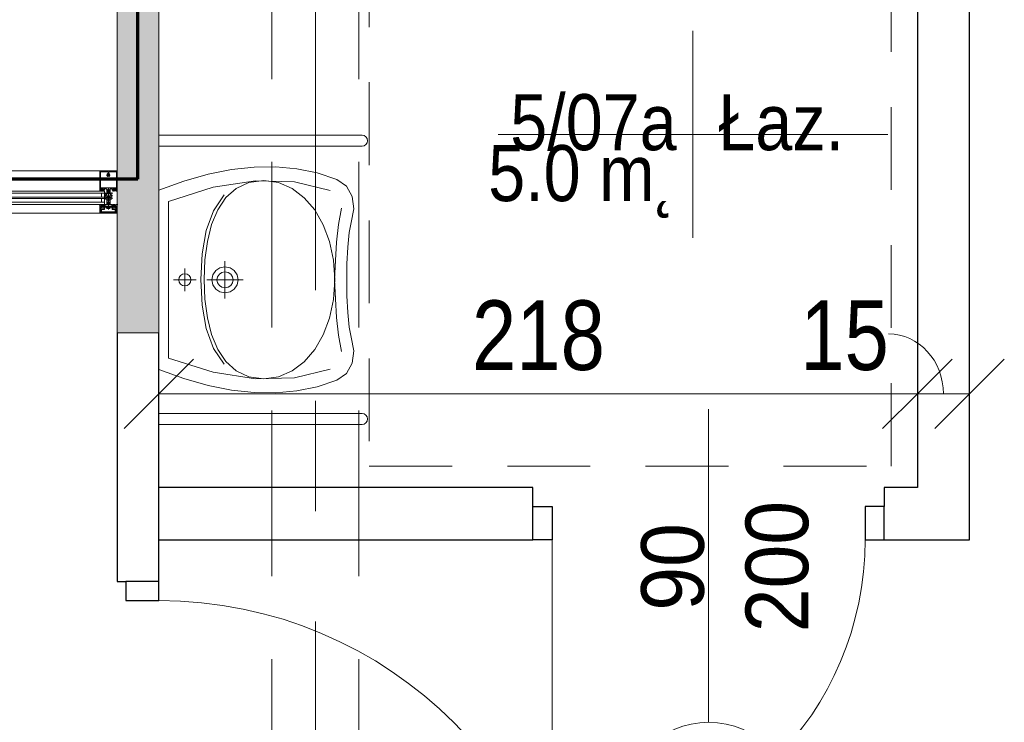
# Model space of a CAD drawing. Header units: centimetres. Extents: x -1631 to 1829, y -257 to 3158.
# Tile 116 of 128: x 502 to 785, y 1522 to 1724. Entities that reach past the tile are written whole.
import ezdxf

# ---------------------------------------------------------------- set-up
doc = ezdxf.new("R2010")
doc.units = ezdxf.units.CM
for name, pattern in [('Długa kreska', [142.875, 95.25, -47.625]), ('Oś', [222.25, 127, -31.75, 31.75, -31.75]), ('Ponad', [39.688, 23.813, -15.875]), ('Ukryte', [71.438, 47.625, -23.813])]:
    doc.linetypes.add(name, pattern=pattern)
for name, color, linetype, lineweight in [('A-ANNO-DIMS', 211, 'Continuous', 13), ('A-ANNO-DIMS-100', 211, 'Continuous', 13), ('A-ANNO-NOTE', 131, 'Continuous', 9), ('A-AREA-IDEN', 2, 'Continuous', 13), ('A-DETL', 90, 'Continuous', 9), ('A-DETL-GENF', 92, 'Continuous', 9), ('A-DETL-HDLN', 90, 'Ukryte', 9), ('A-DETL-MEDM', 33, 'Continuous', 13), ('A-DOOR', 31, 'Continuous', 13), ('A-FLOR-OVHD', 1, 'Ponad', 9), ('A-GLAZ-CURT', 52, 'Continuous', 9), ('A-GLAZ-CWMG', 51, 'Continuous', 9), ('A-WALL', 113, 'Continuous', 13), ('A-WALL-PATT', 111, 'Continuous', 13), ('P-SANR-FIXT', 6, 'Continuous', 9), ('S-GRID', 1, 'Continuous', 13)]:
    doc.layers.add(name, color=color, linetype=linetype, lineweight=lineweight)
doc.styles.add('Arial', font='arial.ttf', dxfattribs={"width": 0.9, "height": 18})
doc.styles.add('Arial Narrow_5', font='ARIALN.TTF', dxfattribs={"height": 20})
doc.styles.add('Arial_11', font='arial.ttf', dxfattribs={"width": 0.85, "height": 23})
doc.dimstyles.new('Diagonal_1_100__0__wewnętrzne', dxfattribs={"dimscale": 30.48, "dimtxt": 20.468619, "dimasz": 0.656168, "dimexe": 0.164042, "dimexo": 0.0625, "dimgap": 0.032808, "dimtad": 1, "dimdec": 0, "dimdsep": 46, "dimtxsty": 'Arial Narrow_5', "dimblk1": 'OBLIQUE', "dimblk2": 'OBLIQUE', "dimsah": 1, "dimcen": 0.09, "dimazin": 0, "dimtfac": 1, "dimtdec": 4, "dimtix": 1, "dimtmove": 1, "dimatfit": 3, "dimfxl": 0.164042, "dimfxlon": 1, "dimtvp": 1, "dimtolj": 1, "dimtzin": 0, "dimarcsym": 2})
doc.dimstyles.new('Diagonal_1_100__0__wewnętrzne_1', dxfattribs={"dimscale": 30.48, "dimtxt": 20.468619, "dimasz": 0.656168, "dimexe": 0.164042, "dimexo": 0.0625, "dimgap": 0.032808, "dimtad": 1, "dimdec": 0, "dimdsep": 46, "dimtxsty": 'Arial Narrow_5', "dimblk1": 'OBLIQUE', "dimblk2": 'OBLIQUE', "dimsah": 1, "dimcen": 0.09, "dimazin": 0, "dimtfac": 1, "dimtdec": 4, "dimtix": 1, "dimtmove": 0, "dimatfit": 3, "dimfxl": 0.164042, "dimfxlon": 1, "dimtvp": 1, "dimtolj": 1, "dimtzin": 0, "dimarcsym": 2})

# ---------------------------------------------------------------- blocks, each defined once
blk = doc.blocks.new('DRZWI 1S - automatyczna etykieta - Drzwi 90 _łazienkowe_-2364279-5_piętro III __10_50 m_ - stan projektowany')
at = {"layer": 'A-DETL-GENF'}
for p, q in [((-50.5, 7.5), (-50.5, -2)), ((-45, 7.5), (-50.5, 7.5)), ((-45, -2), (-45, 7.5)), ((50.5, 7.5), (45, 7.5)), ((45, 7.5), (45, -2)), ((50.5, -2), (50.5, 7.5)), ((-50.5, -2), (-45, -2)), ((45, -2), (50.5, -2))]:
    blk.add_line(p, q, dxfattribs=at)
at = {"layer": 'A-DETL-MEDM', "lineweight": 25}
for p, q in [((-45, 7.5), (-50.5, 7.5)), ((-50.5, 7.5), (-50.5, -2)), ((-45, -2), (-45, 7.5)), ((45, -2), (45, 7.5)), ((45, 7.5), (50.5, 7.5)), ((50.5, 7.5), (50.5, -2)), ((-50.5, -2), (-45, -2)), ((50.5, -2), (45, -2))]:
    blk.add_line(p, q, dxfattribs=at)
at = {"layer": 'A-DOOR'}
blk.add_line((45, 7.5), (45, 97.5), dxfattribs=at)
blk.add_arc((45, 7.5), 90, 90, 180, dxfattribs=at)
blk = doc.blocks.new('umywalka dla N_65x56 koło - Type 1-1264895-5_piętro III __10_50 m_ - stan projektowany')
at = {"layer": 'P-SANR-FIXT'}
for p, q in [((-29.1, 64.4), (-29.1, 6)), ((-25.9, 64.4), (-25.9, 6)), ((50.9, 64.4), (50.9, 6)), ((54.1, 6), (54.1, 64.4)), ((-14.43, 59.97), (-16.38, 57.12)), ((-11.49, 61.58), (-14.43, 59.97)), ((-7.9, 62.01), (-11.49, 61.58)), ((-3.96, 61.28), (-7.9, 62.01)), ((-1.14, 60.72), (-3.96, 61.28)), ((3.08, 60.29), (-1.14, 60.72)), ((7.9, 60.04), (3.08, 60.29)), ((12.5, 60.01), (7.9, 60.04)), ((17.1, 60.04), (12.5, 60.01)), ((21.92, 60.29), (17.1, 60.04)), ((26.14, 60.72), (21.92, 60.29)), ((28.96, 61.28), (26.14, 60.72)), ((32.9, 62.01), (28.96, 61.28)), ((36.49, 61.58), (32.9, 62.01)), ((39.43, 59.97), (36.49, 61.58)), ((41.38, 57.12), (39.43, 59.97)), ((-16.38, 57.12), (-18.22, 51.51)), ((-8.14, 58.51), (-3.44, 57.63)), ((-3.44, 57.63), (1.64, 57.08)), ((1.64, 57.08), (6.99, 56.74)), ((6.99, 56.74), (12.48, 56.52)), ((12.48, 56.52), (17.98, 56.74)), ((17.98, 56.74), (23.33, 57.08)), ((23.33, 57.08), (28.41, 57.63)), ((28.41, 57.63), (33.11, 58.51)), ((43.22, 51.51), (41.38, 57.12)), ((-13.17, 55.28), (-15.64, 44.98)), ((1.52, 55.04), (-3.33, 53.22)), ((6.84, 56.17), (1.52, 55.04)), ((12.52, 56.56), (6.84, 56.17)), ((18.18, 56.17), (12.52, 56.56)), ((23.49, 55.04), (18.18, 56.17)), ((28.31, 53.22), (23.49, 55.04)), ((40.64, 44.98), (38.17, 55.28)), ((-18.22, 51.51), (-19.42, 45.69)), ((-3.33, 53.22), (-7.59, 50.79)), ((32.54, 50.79), (28.31, 53.22)), ((44.42, 45.69), (43.22, 51.51)), ((-7.59, 50.79), (-11.11, 47.81)), ((36.03, 47.81), (32.54, 50.79)), ((-19.42, 45.69), (-19.97, 39.64)), ((-11.11, 47.81), (-13.79, 44.33)), ((38.68, 44.33), (36.03, 47.81)), ((44.97, 39.64), (44.42, 45.69)), ((-15.64, 44.98), (-15.95, 33.74)), ((-13.79, 44.33), (-15.49, 40.42)), ((40.36, 40.42), (38.68, 44.33)), ((40.95, 33.74), (40.64, 44.98)), ((-19.97, 39.64), (-19.89, 33.38)), ((-15.49, 40.42), (-16.08, 36.14)), ((40.95, 36.14), (40.36, 40.42)), ((44.89, 33.38), (44.97, 39.64)), ((-16.08, 36.14), (-15.49, 31.83)), ((40.36, 31.83), (40.95, 36.14)), ((-19.89, 33.38), (-19.18, 26.89)), ((-15.95, 33.74), (-14.09, 21.65)), ((-15.49, 31.83), (-13.8, 28.22)), ((38.67, 28.22), (40.36, 31.83)), ((39.09, 21.65), (40.95, 33.74)), ((44.18, 26.89), (44.89, 33.38)), ((9.85, 27.66), (11.04, 28.47)), ((11.04, 28.47), (12.5, 28.76)), ((12.5, 30.26), (12.5, 19.76)), ((12.5, 28.76), (13.96, 28.47)), ((13.96, 28.47), (15.15, 27.66)), ((-19.18, 26.89), (-17.85, 20.17)), ((-13.8, 28.22), (-11.14, 25.26)), ((8.75, 25.01), (9.04, 26.47)), ((9.04, 26.47), (9.85, 27.66)), ((10.2, 25.01), (10.38, 25.91)), ((10.38, 25.91), (10.87, 26.64)), ((10.87, 26.64), (11.61, 27.13)), ((11.61, 27.13), (12.5, 27.31)), ((12.5, 27.31), (13.39, 27.13)), ((13.39, 27.13), (14.13, 26.64)), ((14.13, 26.64), (14.62, 25.91)), ((14.62, 25.91), (14.8, 25.01)), ((15.15, 27.66), (15.96, 26.47)), ((15.96, 26.47), (16.25, 25.01)), ((36.01, 25.26), (38.67, 28.22)), ((42.85, 20.17), (44.18, 26.89)), ((-7.38, 21.71), (-11.89, 24.74)), ((-11.14, 25.26), (-7.63, 22.92)), ((-7.63, 22.92), (-3.39, 21.17)), ((7.16, 25.01), (17.84, 25.01)), ((9.04, 23.56), (8.75, 25.01)), ((9.85, 22.36), (9.04, 23.56)), ((10.38, 24.12), (10.2, 25.01)), ((10.87, 23.39), (10.38, 24.12)), ((11.61, 22.89), (10.87, 23.39)), ((12.5, 22.71), (11.61, 22.89)), ((13.39, 22.89), (12.5, 22.71)), ((14.13, 23.39), (13.39, 22.89)), ((14.62, 24.12), (14.13, 23.39)), ((14.8, 25.01), (14.62, 24.12)), ((15.96, 23.56), (15.15, 22.36)), ((16.25, 25.01), (15.96, 23.56)), ((28.26, 21.17), (32.5, 22.92)), ((36.76, 24.74), (32.25, 21.71)), ((32.5, 22.92), (36.01, 25.26)), ((-17.85, 20.17), (-15.89, 13.2)), ((-14.09, 21.65), (-10.01, 8.8)), ((-1.64, 19.63), (-7.38, 21.71)), ((-3.39, 21.17), (1.45, 19.96)), ((1.45, 19.96), (6.76, 19.26)), ((11.04, 21.56), (9.85, 22.36)), ((12.5, 21.26), (11.04, 21.56)), ((13.96, 21.56), (12.5, 21.26)), ((15.15, 22.36), (13.96, 21.56)), ((18.1, 19.26), (23.42, 19.96)), ((23.42, 19.96), (28.26, 21.17)), ((32.25, 21.71), (26.51, 19.63)), ((35.01, 8.8), (39.09, 21.65)), ((40.89, 13.2), (42.85, 20.17)), ((5.06, 18.42), (-1.64, 19.63)), ((12.43, 18.04), (5.06, 18.42)), ((6.76, 19.26), (12.43, 19.04)), ((12.43, 19.04), (18.1, 19.26)), ((19.81, 18.42), (12.43, 18.04)), ((26.51, 19.63), (19.81, 18.42)), ((10.75, 13.48), (10.89, 14.16)), ((10.89, 14.16), (11.26, 14.71)), ((11.26, 14.71), (11.82, 15.09)), ((11.82, 15.09), (12.5, 15.23)), ((12.5, 16.73), (12.5, 10.22)), ((12.5, 15.23), (13.18, 15.09)), ((13.18, 15.09), (13.74, 14.71)), ((13.74, 14.71), (14.11, 14.16)), ((14.11, 14.16), (14.25, 13.48)), ((-15.89, 13.2), (-13.31, 6)), ((15.75, 13.48), (9.25, 13.48)), ((10.89, 12.8), (10.75, 13.48)), ((11.26, 12.24), (10.89, 12.8)), ((11.82, 11.86), (11.26, 12.24)), ((12.5, 11.72), (11.82, 11.86)), ((13.18, 11.86), (12.5, 11.72)), ((13.74, 12.24), (13.18, 11.86)), ((14.11, 12.8), (13.74, 12.24)), ((14.25, 13.48), (14.11, 12.8)), ((38.31, 6), (40.89, 13.2)), ((-10.01, 8.8), (12.5, 8.8)), ((12.5, 8.8), (35.01, 8.8))]:
    blk.add_line(p, q, dxfattribs=at)
for centre in [(-27.5, 64.4), (52.5, 64.4)]:
    blk.add_arc(centre, 1.6, 360, 180, dxfattribs=at)
blk = doc.blocks.new('Schueco_FWS-Glazing1 - SI_38mm_TripGlz 2-2609958-5_piętro III __10_50 m_ - stan projektowany')
at = {"layer": 'A-GLAZ-CURT'}
for p, q in [((16.9, 0), (-16.9, 0)), ((-16.9, 0), (-16.9, -3.8)), ((16.9, -3.8), (16.9, 0)), ((-16.9, -3.8), (16.9, -3.8))]:
    blk.add_line(p, q, dxfattribs=at)
at = {"layer": 'A-GLAZ-CURT', "lineweight": 13}
for p, q in [((-16.9, -0.6), (16.9, -0.6)), ((-16.9, -1.7), (16.9, -1.7)), ((-16.9, -2.1), (16.9, -2.1)), ((-16, -0.6), (-16, -1.7)), ((-16, -2.1), (-16, -3.2)), ((16, -0.6), (16, -1.7)), ((16, -2.1), (16, -3.2)), ((-16.9, -3.2), (16.9, -3.2))]:
    blk.add_line(p, q, dxfattribs=at)
blk = doc.blocks.new('Rectangular Mullion - Schueco_FWS-50-SI_Tran_CovCap-20mm_Tran-55mm-V14-5_piętro III __10_50 m_ - stan projektowany')
at = {"layer": 'A-GLAZ-CWMG'}
for p, q in [((525.38, 1680.33), (494.38, 1680.33)), ((489.38, 1670.73), (489.38, 1674.53)), ((494.38, 1670.72), (525.38, 1670.72)), ((494.38, 1668.23), (525.38, 1668.23))]:
    blk.add_line(p, q, dxfattribs=at)
blk = doc.blocks.new('Rectangular Mullion - SI_CovCap-20mm_Tran-55mm-2281819-5_piętro III __10_50 m_ - stan projektowany')
at = {"layer": 'A-DETL-GENF'}
for p, q in [((-2.5, 9.45), (-2.5, 7.8)), ((-2.5, 9.39), (-2.5, 4.79)), ((2.37, 9.6), (-2.35, 9.6)), ((-2.29, 9.39), (-2.29, 4.79)), ((-0.12, 8.61), (-0.12, 8.55)), ((-0.1, 8.88), (-0.1, 9.34)), ((0.1, 9.34), (0.1, 8.88)), ((0.12, 8.55), (0.12, 8.61)), ((2.29, 9.39), (2.29, 4.79)), ((2.5, 7.8), (2.5, 9.45)), ((2.5, 9.39), (2.5, 4.79)), ((-0.12, 8.25), (-0.12, 8.13)), ((0.12, 8.13), (0.12, 8.25)), ((-2.35, 3.92), (-2.48, 3.92)), ((-2.37, 3.8), (-2.47, 3.8)), ((-2.09, 4.03), (-2.31, 3.93)), ((-2.26, 4.33), (-2.14, 4.43)), ((-2.22, 4.26), (-2.26, 4.28)), ((-1.9, 3.92), (-2.05, 3.86)), ((-2.04, 4.28), (-1.72, 4.28)), ((-2.02, 4.42), (-2.01, 4.41)), ((-1.98, 4.39), (-1.78, 4.39)), ((-1.72, 4.08), (-1.94, 4.08)), ((-1.8, 3.81), (-1.84, 3.9)), ((-1.74, 4.41), (-1.74, 4.42)), ((-1.7, 3.9), (-1.74, 3.81)), ((-1.67, 4.24), (-1.67, 4.13)), ((-1.62, 4.43), (-1.5, 4.33)), ((-1.58, 3.81), (-1.62, 3.9)), ((-1.5, 4.28), (-1.54, 4.26)), ((-1.48, 3.9), (-1.52, 3.82)), ((-1.35, 3.81), (-1.4, 3.9)), ((-0.78, 2.94), (-1.04, 3.09)), ((-0.91, 3.3), (-0.53, 3.08)), ((-0.75, 2.57), (-0.75, 2.89)), ((-0.5, 4.28), (-0.5, 3.15)), ((-0.5, 3.04), (-0.5, 1.52)), ((-0.45, 3.1), (-0.35, 3.1)), ((-0.21, 3.93), (-0.19, 3.94)), ((-0.19, 3.89), (-0.21, 3.91)), ((-0.18, 3.96), (-0.18, 4.1)), ((-0.08, 4.27), (-0.05, 4.28)), ((0, -1.48), (0, 4.68)), ((0.07, 4.27), (0.05, 4.28)), ((0.17, 3.96), (0.17, 4.1)), ((0.21, 3.93), (0.18, 3.94)), ((0.18, 3.89), (0.21, 3.91)), ((0.37, 3.1), (0.45, 3.1)), ((0.5, 3.15), (0.5, 4.28)), ((0.5, 3.04), (0.5, 1.52)), ((0.91, 3.3), (0.52, 3.08)), ((0.75, 2.57), (0.75, 2.89)), ((0.77, 2.94), (1.04, 3.09)), ((1.35, 3.81), (1.4, 3.9)), ((1.48, 3.9), (1.52, 3.82)), ((1.62, 4.43), (1.5, 4.33)), ((1.5, 4.28), (1.54, 4.26)), ((1.58, 3.81), (1.62, 3.9)), ((1.67, 4.24), (1.67, 4.13)), ((1.7, 3.9), (1.74, 3.81)), ((2.04, 4.28), (1.72, 4.28)), ((1.72, 4.08), (1.94, 4.08)), ((1.74, 4.41), (1.74, 4.42)), ((1.98, 4.39), (1.78, 4.39)), ((1.8, 3.81), (1.84, 3.9)), ((1.9, 3.92), (2.05, 3.86)), ((2.02, 4.42), (2.01, 4.41)), ((2.09, 4.03), (2.31, 3.93)), ((2.26, 4.33), (2.14, 4.43)), ((2.22, 4.26), (2.26, 4.28)), ((2.35, 3.92), (2.48, 3.92)), ((2.37, 3.8), (2.47, 3.8)), ((-0.78, 2.21), (-1.04, 2.36)), ((-0.76, 1.47), (-1.04, 1.63)), ((-0.91, 2.57), (-0.83, 2.52)), ((-0.91, 1.85), (-0.83, 1.8)), ((-0.75, 1.84), (-0.75, 2.16)), ((-0.55, 1.47), (-0.74, 1.47)), ((-0.3, 0.5), (-0.3, 0.28)), ((0.3, 0.5), (0.3, 0.28)), ((0.55, 1.47), (0.74, 1.47)), ((0.75, 1.84), (0.75, 2.16)), ((0.76, 1.47), (1.04, 1.63)), ((0.77, 2.21), (1.04, 2.36)), ((0.91, 2.57), (0.82, 2.52)), ((0.91, 1.85), (0.82, 1.8)), ((-2.6, 0), (-2.69, 0)), ((2.35, -2.5), (-2.35, -2.5)), ((-2.34, -1.03), (-2.15, -1.46)), ((-2.32, -1.59), (-2.04, -1.59)), ((-2.18, -0.02), (-2.26, -0.17)), ((2.13, -2.19), (-2.14, -2.19)), ((-2.06, -1.25), (-2.13, -1.09)), ((-2.13, -2.34), (2.12, -2.34)), ((-2.07, -0.1), (-2.12, -0.02)), ((-2.1, -1.49), (-1.14, -1.49)), ((-1.88, -0.42), (-2.01, -0.42)), ((-2.01, -0.48), (-1.95, -0.48)), ((-1.96, -0.02), (-2, -0.1)), ((-1.98, -0.31), (-1.95, -0.36)), ((-1.98, -0.75), (-1.9, -0.85)), ((-1.34, -1.31), (-1.96, -1.31)), ((-1.85, -0.1), (-1.9, -0.02)), ((-1.84, -0.69), (-1.84, -0.57)), ((-1.83, -0.38), (-1.83, -0.36)), ((-1.74, -0.02), (-1.79, -0.1)), ((-1.79, -0.34), (-1.77, -0.35)), ((-1.79, -0.52), (-1.76, -0.52)), ((-1.67, -0.74), (-1.79, -0.74)), ((-1.74, -0.54), (-1.64, -0.7)), ((-1.72, -0.33), (-1.72, -0.32)), ((-1.72, -0.8), (-1.48, -0.8)), ((-1.63, -0.1), (-1.68, -0.02)), ((-1.67, -0.31), (-1.65, -0.32)), ((-1.6, -0.32), (-1.6, -0.3)), ((-1.52, -0.02), (-1.57, -0.1)), ((-1.56, -0.7), (-1.46, -0.54)), ((-1.55, -0.31), (-1.54, -0.32)), ((-1.41, -0.74), (-1.53, -0.74)), ((-1.49, -0.33), (-1.48, -0.32)), ((-1.41, -0.1), (-1.46, -0.02)), ((-1.44, -0.52), (-1.41, -0.52)), ((-1.43, -0.34), (-1.42, -0.36)), ((-1.38, -0.37), (-1.37, -0.37)), ((-1.36, -0.57), (-1.36, -0.69)), ((-1.3, -0.02), (-1.35, -0.1)), ((-1.3, -0.85), (-1.22, -0.75)), ((-1.25, -0.48), (-1.18, -0.48)), ((-1.2, -0.1), (-1.24, -0.02)), ((-1.07, -0.02), (-1.12, -0.1)), ((-1.09, -1.45), (-0.98, -0.84)), ((-0.95, -0.82), (-0.03, -0.82)), ((0.41, -1.04), (-0.41, -1.04)), ((-0.22, -1.18), (0.23, -1.18)), ((0.02, -0.82), (0.95, -0.82)), ((0.98, -0.84), (1.09, -1.45)), ((1.07, -0.02), (1.12, -0.1)), ((1.14, -1.49), (2.1, -1.49)), ((1.25, -0.48), (1.18, -0.48)), ((1.2, -0.1), (1.24, -0.02)), ((1.3, -0.85), (1.22, -0.75)), ((1.3, -0.02), (1.35, -0.1)), ((1.96, -1.31), (1.34, -1.31)), ((1.36, -0.57), (1.36, -0.69)), ((1.38, -0.37), (1.37, -0.37)), ((1.41, -0.1), (1.46, -0.02)), ((1.44, -0.52), (1.41, -0.52)), ((1.41, -0.74), (1.53, -0.74)), ((1.43, -0.34), (1.42, -0.36)), ((1.56, -0.7), (1.46, -0.54)), ((1.49, -0.33), (1.48, -0.32)), ((1.72, -0.8), (1.48, -0.8)), ((1.52, -0.02), (1.57, -0.1)), ((1.55, -0.31), (1.54, -0.32)), ((1.6, -0.32), (1.6, -0.3)), ((1.63, -0.1), (1.68, -0.02)), ((1.74, -0.54), (1.64, -0.7)), ((1.67, -0.31), (1.65, -0.32)), ((1.67, -0.74), (1.79, -0.74)), ((1.72, -0.33), (1.72, -0.32)), ((1.74, -0.02), (1.79, -0.1)), ((1.79, -0.52), (1.76, -0.52)), ((1.79, -0.34), (1.77, -0.35)), ((1.83, -0.38), (1.83, -0.36)), ((1.84, -0.69), (1.84, -0.57)), ((1.85, -0.1), (1.9, -0.02)), ((1.88, -0.42), (2.01, -0.42)), ((1.98, -0.75), (1.9, -0.85)), ((1.98, -0.31), (1.95, -0.36)), ((2.01, -0.48), (1.95, -0.48)), ((1.96, -0.02), (2, -0.1)), ((2.04, -1.59), (2.32, -1.59)), ((2.13, -1.09), (2.06, -1.25)), ((2.07, -0.1), (2.12, -0.02)), ((2.15, -1.46), (2.34, -1.03)), ((2.18, -0.02), (2.26, -0.17)), ((2.6, 0), (2.69, 0))]:
    blk.add_line(p, q, dxfattribs=at)
at = {"layer": 'A-DETL-GENF', "flags": 128}
for points in [[(-0.15, 9.39), (-2.29, 9.39), (-2.29, 7.8)], [(2.29, 7.8), (2.29, 9.39), (0.15, 9.39)], [(-2.5, 4.9), (-2.5, 4.1), (-2.31, 4.1), (-2.23, 4.18), (-2.23, 4.24), (-2.35, 4.24), (-2.35, 4.47), (-1.91, 4.47)], [(-2.5, 3.94), (-2.5, 4.08), (-2.3, 4.08), (-2.25, 4.07)], [(-2.29, 4.9), (-2.29, 4.7), (2.29, 4.7), (2.29, 4.9)], [(-1.86, 4.47), (-1.41, 4.47), (-1.41, 4.24), (-1.53, 4.24), (-1.53, 4.18), (-1.45, 4.1), (-1.09, 4.1), (-1.09, 4.22), (-1.21, 4.22), (-1.21, 4.43), (-0.65, 4.43)], [(-1.51, 4.07), (-1.46, 4.08), (-1.26, 4.08), (-1.26, 3.89), (-1.3, 3.81)], [(-0.2, 0.11), (-0.2, 0), (-0.5, 0), (-0.5, 3.07), (-0.18, 3.07), (-0.18, 3.88)], [(-0.26, 0.58), (0, 0.8), (0, 1.1), (-0.2, 1.1), (-0.2, 1.3), (-0.1, 1.3), (-0.1, 1.46), (-0.2, 1.46), (-0.2, 1.66), (0, 1.66), (0, 1.83), (-0.2, 1.83), (-0.2, 2.03), (-0.1, 2.03), (-0.1, 2.2), (-0.2, 2.2), (-0.2, 2.4), (0, 2.4), (0, 4.3), (0, 2.4), (0.2, 2.4), (0.2, 2.2), (0.1, 2.2), (0.1, 2.03), (0.2, 2.03), (0.2, 1.83), (0, 1.83), (0, 1.66), (0.2, 1.66), (0.2, 1.46), (0.1, 1.46), (0.1, 1.3), (0.2, 1.3), (0.2, 1.1), (0, 1.1), (0, 0.8), (0.26, 0.58)], [(-0.25, 3.2), (-0.25, 3.29), (-0.2, 3.32), (-0.2, 3.44), (-0.25, 3.47), (-0.2, 3.5), (-0.2, 3.62), (-0.25, 3.65), (-0.2, 3.68), (-0.2, 3.8), (-0.25, 3.83), (-0.2, 3.86), (-0.2, 3.98), (-0.25, 4.01), (-0.2, 4.04), (-0.2, 4.16), (-0.25, 4.19), (-0.2, 4.22), (-0.2, 4.25), (-0.09, 4.45)], [(0.09, 4.45), (0.2, 4.25), (0.2, 4.13), (0.25, 4.1), (0.2, 4.07), (0.2, 3.95), (0.25, 3.92), (0.2, 3.89), (0.2, 3.77), (0.25, 3.74), (0.2, 3.71), (0.2, 3.59), (0.25, 3.56), (0.2, 3.53), (0.2, 3.41), (0.25, 3.38), (0.2, 3.35), (0.2, 3.23), (0.25, 3.2)], [(0.2, 0.11), (0.2, 0), (0.5, 0), (0.5, 3.07), (0.17, 3.07), (0.17, 3.88)], [(0.65, 4.43), (1.21, 4.43), (1.21, 4.22), (1.09, 4.22), (1.09, 4.1), (1.45, 4.1), (1.53, 4.18), (1.53, 4.24), (1.41, 4.24), (1.41, 4.47), (1.85, 4.47)], [(1.51, 4.07), (1.46, 4.08), (1.26, 4.08), (1.26, 3.89), (1.3, 3.81)], [(1.9, 4.47), (2.35, 4.47), (2.35, 4.24), (2.23, 4.24), (2.23, 4.18), (2.31, 4.1), (2.5, 4.1), (2.5, 4.9)], [(2.5, 3.94), (2.5, 4.08), (2.3, 4.08), (2.25, 4.07)], [(-2.5, -2.35), (-2.5, -0.5), (-2.39, -0.5), (-2.27, -0.86)], [(-2.48, -0.21), (-2.48, -0.48), (-2.07, -0.48)], [(-2.34, -1), (-2.34, -1.11), (-2.37, -1.22), (-2.37, -1.54)], [(-1.99, -1.64), (-1.99, -1.99), (-2.12, -1.99), (-2.12, -1.72), (-2.37, -1.72), (-2.37, -2.35), (2.37, -2.35), (2.37, -1.72), (2.12, -1.72), (2.12, -1.99), (1.99, -1.99), (1.99, -1.64)], [(-2.06, -0.93), (-2.14, -0.64), (-1.95, -0.64), (-1.95, -0.58), (-2.03, -0.5), (-2.35, -0.5), (-2.25, -0.87)], [(-2.18, -2.14), (-2.18, -1.78), (-2.32, -1.78), (-2.32, -2.14)], [(-1.92, -0.67), (-1.92, -0.68), (-1.97, -0.71)], [(-1.2, -0.42), (-1.32, -0.42), (-1.32, -0.39), (-1.19, -0.41)], [(-1.23, -0.71), (-1.28, -0.68), (-1.28, -0.67)], [(1.24, -1.23), (1.14, -0.64), (1.25, -0.64), (1.25, -0.58), (1.17, -0.5), (-1.17, -0.5), (-1.25, -0.58), (-1.25, -0.64), (-1.14, -0.64), (-1.24, -1.23)], [(-1.12, -0.48), (-0.98, -0.48), (-0.98, -0.09), (-1.02, -0.02)], [(0.52, -0.97), (0.54, -0.82), (-0.54, -0.82), (-0.52, -0.97)], [(1.12, -0.48), (0.98, -0.48), (0.98, -0.09), (1.02, -0.02)], [(1.2, -0.42), (1.32, -0.42), (1.32, -0.39), (1.19, -0.41)], [(1.23, -0.71), (1.28, -0.68), (1.28, -0.67)], [(1.92, -0.67), (1.92, -0.68), (1.97, -0.71)], [(2.25, -0.87), (2.35, -0.5), (2.03, -0.5), (1.95, -0.58), (1.95, -0.64), (2.14, -0.64), (2.06, -0.93)], [(2.48, -0.21), (2.48, -0.48), (2.07, -0.48)], [(2.33, -2.14), (2.33, -1.78), (2.19, -1.78), (2.19, -2.14)], [(2.27, -0.86), (2.39, -0.5), (2.5, -0.5), (2.5, -2.35)], [(2.37, -1.54), (2.37, -1.22), (2.34, -1.11), (2.34, -1)]]:
    blk.add_lwpolyline(points, dxfattribs=at)
for points in [[(0.97, 0), (-0.97, 0), (-0.97, -0.04), (0.97, -0.04)], [(0.97, -0.04), (-0.97, -0.04), (-0.97, -0.49), (0.97, -0.49)]]:
    blk.add_lwpolyline(points, close=True, dxfattribs=at)
at = {"layer": 'A-DETL-GENF'}
for centre, radius, start, end in [((-2.35, 9.45), 0.15, 90.0003, 179.9997), ((0, 8.4), 0.45, 107.4982, 231.0552), ((0, 8.4), 0.21, 143.7768, 216.2232), ((-0.15, 8.55), 0.03, 229.6807, 0), ((-0.15, 9.34), 0.05, 0.0077, 89.9923), ((-0.15, 8.88), 0.05, 287.4982, 0), ((0, 8.4), 0.24, 60, 120), ((0.15, 9.34), 0.05, 89.9791, 180.0209), ((0.15, 8.88), 0.05, 180, 252.583), ((0.15, 8.55), 0.03, 180, 310.3193), ((0, 8.4), 0.45, 308.9448, 72.583), ((0, 8.4), 0.21, 323.7768, 36.2232), ((2.35, 9.45), 0.15, 0.1055, 83.878), ((-0.22, 8.13), 0.1, 231.0552, 0), ((-0.15, 8.25), 0.03, 0, 130.3193), ((0.15, 8.25), 0.03, 49.6807, 180), ((0.22, 8.13), 0.1, 180, 308.9448), ((-2.48, 3.94), 0.02, 180.0007, 269.9993), ((-2.43, 3.83), 0.059, 88.5974, 194.6036), ((-2.47, 3.82), 0.02, 194.6036, 270), ((-2.43, 4.82), 0.933, 269.587, 293.0035), ((-2.4, 4.8), 0.997, 271.4989, 290.69), ((-2.35, 4.02), 0.1, 270.0001, 294), ((-2.24, 4.3), 0.03, 128.5798, 239.9915), ((-2.24, 4.1), 0.03, 255.4027, 14.3746), ((-2.23, 4.24), 0.02, 346.6587, 60.0171), ((-1.94, 4.17), 0.277, 166.6587, 194.3746), ((-2.08, 4.37), 0.08, 38.8475, 129.685), ((-2.04, 4.23), 0.0496, 92.7559, 159.6878), ((-1.94, 4.23), 0.148, 172.4164, 270.2404), ((-2.07, 3.99), 0.0337, 293.0035, 114), ((-1.98, 4.44), 0.05, 218.8475, 270), ((-1.88, 4.46), 0.0255, 12.35, 167.65), ((-1.89, 3.87), 0.05, 30.069, 110.536), ((-1.77, 3.83), 0.03, 210.0871, 329.9129), ((-1.78, 4.44), 0.05, 270, 321.1528), ((-1.67, 4.37), 0.08, 50.315, 141.1528), ((-1.72, 4.23), 0.0499, 9.2263, 86.9893), ((-1.72, 4.13), 0.0502, 273.3323, 359.7322), ((-1.66, 3.88), 0.0402, 27.7922, 152.3701), ((-1.55, 3.83), 0.0299, 210.122, 335.064), ((-1.53, 4.24), 0.02, 119.9847, 193.341), ((-1.82, 4.17), 0.277, 345.6254, 13.341), ((-1.52, 4.1), 0.03, 165.6254, 284.5942), ((-1.52, 4.3), 0.03, 300.0085, 51.4202), ((-1.44, 3.88), 0.0414, 28.176, 151.824), ((-1.33, 3.83), 0.0301, 210.1258, 329.8742), ((-0.98, 3.2), 0.125, 60, 240), ((-0.8, 2.89), 0.05, 360, 60), ((-0.65, 4.28), 0.15, 359.9706, 90.0294), ((-0.55, 3.04), 0.05, 360, 60), ((-0.45, 3.15), 0.05, 179.9899, 270.0101), ((-0.35, 3.2), 0.0999, 269.9704, 0.0296), ((-0.21, 3.92), 0.01, 120.0303, 239.9802), ((-0.2, 3.96), 0.02, 300.0303, 360), ((-0.2, 3.88), 0.02, 360, 59.9802), ((0.02, 4.1), 0.2, 120, 180), ((0, 4.4), 0.1, 28.7984, 151.2016), ((0, 4.2), 0.1, 90, 120), ((0, 4.2), 0.1, 60, 90), ((-0.03, 4.1), 0.2, 360, 60), ((0.19, 3.96), 0.02, 180, 239.9697), ((0.19, 3.88), 0.02, 120.0198, 180), ((0.2, 3.92), 0.01, 300.0198, 59.9697), ((0.37, 3.23), 0.126, 191.5693, 265.5931), ((0.45, 3.15), 0.05, 270.9313, 359.9852), ((0.65, 4.28), 0.15, 89.9706, 180.0294), ((0.55, 3.04), 0.05, 120, 180), ((0.8, 2.89), 0.05, 120, 180), ((0.97, 3.2), 0.125, 300, 120), ((1.33, 3.83), 0.0301, 210.1258, 329.8742), ((1.44, 3.88), 0.0414, 28.176, 151.824), ((1.52, 4.3), 0.03, 128.5798, 239.9915), ((1.52, 4.1), 0.03, 255.4058, 14.3746), ((1.55, 3.83), 0.0299, 204.936, 329.878), ((1.53, 4.24), 0.02, 346.659, 60.0153), ((1.82, 4.17), 0.277, 166.659, 194.3746), ((1.67, 4.37), 0.08, 38.8472, 129.685), ((1.66, 3.88), 0.0402, 27.6299, 152.2078), ((1.72, 4.23), 0.0499, 93.0107, 170.7737), ((1.72, 4.13), 0.0502, 180.2678, 266.6677), ((1.78, 4.44), 0.05, 218.8472, 270), ((1.77, 3.83), 0.03, 210.0871, 329.9129), ((1.89, 3.87), 0.05, 69.464, 149.931), ((1.88, 4.46), 0.0255, 12.35, 167.65), ((1.94, 4.23), 0.148, 269.7596, 7.5836), ((1.98, 4.44), 0.05, 270, 321.1525), ((2.08, 4.37), 0.08, 50.315, 141.1525), ((2.04, 4.23), 0.0496, 20.3122, 87.2441), ((2.07, 3.99), 0.0337, 66, 246.9965), ((2.4, 4.8), 0.997, 249.31, 268.5011), ((2.43, 4.82), 0.933, 246.9965, 270.413), ((2.23, 4.24), 0.02, 119.9829, 193.3413), ((1.94, 4.17), 0.277, 345.6254, 13.3413), ((2.24, 4.1), 0.03, 165.6254, 284.5973), ((2.24, 4.3), 0.03, 300.0085, 51.4202), ((2.35, 4.02), 0.1, 246, 269.9999), ((2.43, 3.83), 0.059, 345.3964, 91.4026), ((2.47, 3.82), 0.02, 270, 345.3964), ((2.48, 3.94), 0.02, 270.0007, 359.9993), ((-0.98, 2.47), 0.125, 60, 240), ((-0.98, 1.74), 0.125, 60, 240), ((-0.8, 2.57), 0.05, 240, 360), ((-0.8, 1.84), 0.05, 240, 360), ((-0.8, 2.16), 0.05, 360, 60), ((-0.74, 1.52), 0.05, 240, 270), ((-0.55, 1.52), 0.05, 270, 360), ((-0.2, 0.5), 0.1, 130, 180), ((-0.2, 0.28), 0.1, 180, 240), ((-0.3, 0.11), 0.1, 360, 60), ((0.3, 0.11), 0.1, 120, 180), ((0.2, 0.28), 0.1, 300, 360), ((0.2, 0.5), 0.1, 0, 50), ((0.55, 1.52), 0.05, 180, 270), ((0.74, 1.52), 0.05, 270, 300), ((0.8, 2.57), 0.05, 180, 300), ((0.8, 2.16), 0.05, 120, 180), ((0.8, 1.84), 0.05, 180, 300), ((0.97, 2.47), 0.125, 300, 120), ((0.97, 1.74), 0.125, 300, 120), ((-2.69, -0.03), 0.03, 89.9022, 261.6433), ((-2.73, -0.34), 0.286, 27.5921, 81.6433), ((-2.6, -0.2), 0.2, 80.4545, 89.9022), ((-2.61, -0.29), 0.291, 25.3637, 80.4545), ((-2.35, -2.35), 0.15, 179.9938, 270.0062), ((-2.32, -1.54), 0.0512, 180.5709, 268.6482), ((-2.31, -0.14), 0.05, 205.3637, 330.1649), ((-2.29, -1.01), 0.06, 98.4417, 205), ((-2.27, -1), 0.07, 120.0064, 180), ((-2.13, -2.14), 0.2, 179.9718, 270.0352), ((-2.34, -0.88), 0.07, 300.0064, 18), ((-2.31, -0.89), 0.06, 278.4417, 15), ((-2.15, -0.03), 0.03, 30.7154, 150.1649), ((-2.14, -2.14), 0.0499, 179.8796, 270.0225), ((-2.1, -1.44), 0.05, 205, 270), ((-2.08, -1.06), 0.06, 108.8192, 205), ((-2.12, -0.95), 0.06, 288.8192, 15), ((-2.04, -0.08), 0.0417, 215.132, 324.868), ((-2.01, -0.35), 0.065, 90, 270), ((-2.04, -0.48), 0.03, 0, 180), ((-1.96, -1.21), 0.1, 205, 270), ((-2.04, -1.64), 0.05, 0, 90.0001), ((-2.01, -0.33), 0.04, 29.9937, 90), ((-1.95, -0.73), 0.03, 120.0049, 219.9897), ((-1.93, -0.03), 0.03, 30.5887, 149.5346), ((-1.86, -0.31), 0.1, 210.0023, 269.1728), ((-1.95, -0.51), 0.03, 0.0185, 89.0948), ((-1.62, -0.59), 0.314, 165.4979, 194.5021), ((-1.84, -0.8), 0.08, 219.9967, 337.3844), ((-1.88, -0.37), 0.05, 270, 305.0779), ((-1.86, -0.37), 0.0339, 269.1783, 356.9975), ((-1.82, -0.08), 0.0415, 215.012, 324.988), ((-1.6, -0.77), 0.44, 54.1588, 125.0779), ((-1.79, -0.57), 0.05, 89.9897, 180.0103), ((-1.79, -0.69), 0.05, 179.9899, 270.0101), ((-1.8, -0.36), 0.0272, 60.011, 176.9853), ((-1.75, -0.32), 0.0316, 240.007, 341.9967), ((-1.76, -0.55), 0.03, 29.9936, 90.0121), ((-1.72, -0.85), 0.05, 90.0003, 157.3776), ((-1.71, -0.03), 0.03, 30.1448, 149.5346), ((-1.69, -0.33), 0.03, 45.0005, 162.0009), ((-1.67, -0.71), 0.03, 269.9936, 30.0024), ((-1.63, -0.3), 0.0316, 224.991, 327.0104), ((-1.6, -0.08), 0.043, 217.8436, 323.8234), ((-1.57, -0.32), 0.03, 30.0003, 146.9985), ((-1.53, -0.71), 0.03, 150.0027, 270.0013), ((-1.51, -0.31), 0.0316, 210.0026, 311.9974), ((-1.49, -0.03), 0.03, 30.3449, 149.5346), ((-1.46, -0.34), 0.03, 14.9955, 132.0028), ((-1.48, -0.85), 0.05, 22.6209, 90.0012), ((-1.44, -0.55), 0.03, 89.9893, 150.005), ((-1.36, -0.8), 0.08, 202.6228, 319.9969), ((-1.39, -0.35), 0.03, 195.0015, 296.9968), ((-1.38, -0.08), 0.0419, 215.4665, 324.6999), ((-1.41, -0.57), 0.05, 0.009, 89.991), ((-1.41, -0.69), 0.05, 270.0092, 359.9908), ((-1.35, -0.39), 0.03, 0.0112, 116.991), ((-1.32, -0.39), 0.03, 234.1588, 270), ((-1.34, -1.21), 0.1, 270, 350), ((-1.27, -0.03), 0.03, 30.3446, 149.7685), ((-1.25, -0.51), 0.03, 90, 193.1975), ((-1.58, -0.59), 0.314, 345.517, 13.1975), ((-1.24, -0.73), 0.03, 319.9887, 60.0017), ((-1.16, -0.08), 0.0416, 206.9541, 331.568), ((-1.2, -0.45), 0.033, 305.0901, 90), ((-1.19, -0.46), 0.05, 7.1737, 90.0088), ((-1.12, -0.45), 0.03, 187.1885, 269.997), ((-1.14, -1.44), 0.05, 270, 350), ((-1.05, -0.03), 0.03, 29.7965, 150.132), ((-0.95, -0.85), 0.03, 90, 170), ((-0.31, -0.92), 0.22, 193.9707, 242.728), ((0, -0.29), 0.921, 243.7078, 255.8284), ((0, -0.82), 0.0256, 12.6804, 167.3196), ((0, -0.29), 0.92, 284.1683, 296.293), ((0.31, -0.92), 0.22, 297.2746, 346.0268), ((0.95, -0.85), 0.03, 10, 90), ((1.05, -0.03), 0.03, 29.868, 150.2035), ((1.14, -1.44), 0.05, 190, 270), ((1.16, -0.08), 0.0416, 208.432, 333.0459), ((1.12, -0.45), 0.03, 270.003, 352.8115), ((1.19, -0.46), 0.05, 89.9912, 172.8263), ((1.2, -0.45), 0.033, 90, 234.9099), ((1.24, -0.73), 0.03, 119.9983, 220.0113), ((1.27, -0.03), 0.03, 30.2315, 149.6554), ((1.34, -1.21), 0.1, 190, 270), ((1.25, -0.51), 0.03, 346.8025, 90), ((1.58, -0.59), 0.314, 166.8025, 194.483), ((1.36, -0.8), 0.08, 220.0031, 337.3772), ((1.35, -0.39), 0.03, 63.009, 179.9888), ((1.32, -0.39), 0.03, 270, 305.8412), ((1.6, -0.77), 0.44, 54.9221, 125.8412), ((1.38, -0.08), 0.0419, 215.3001, 324.5335), ((1.41, -0.57), 0.05, 90.009, 179.991), ((1.41, -0.69), 0.05, 180.0092, 269.9908), ((1.39, -0.35), 0.03, 243.0032, 344.9985), ((1.46, -0.34), 0.03, 47.9972, 165.0045), ((1.44, -0.55), 0.03, 29.995, 90.0107), ((1.48, -0.85), 0.05, 89.9988, 157.3791), ((1.49, -0.03), 0.03, 30.4654, 149.6551), ((1.51, -0.31), 0.0316, 228.0026, 329.9974), ((1.53, -0.71), 0.03, 269.9987, 29.9973), ((1.57, -0.32), 0.03, 33.0015, 149.9997), ((1.6, -0.08), 0.043, 216.1766, 322.1564), ((1.63, -0.3), 0.0316, 212.9896, 315.009), ((1.67, -0.71), 0.03, 149.9976, 270.0064), ((1.69, -0.33), 0.03, 17.9991, 134.9995), ((1.71, -0.03), 0.03, 30.4654, 149.8552), ((1.75, -0.32), 0.0316, 198.0033, 299.993), ((1.72, -0.85), 0.05, 22.6224, 89.9997), ((1.76, -0.55), 0.03, 89.9879, 150.0064), ((1.84, -0.8), 0.08, 202.6156, 320.0033), ((1.82, -0.08), 0.0415, 215.012, 324.988), ((1.8, -0.36), 0.0272, 3.0147, 119.989), ((1.79, -0.57), 0.05, 359.9897, 90.0103), ((1.79, -0.69), 0.05, 269.9899, 0.0101), ((1.86, -0.37), 0.0339, 183.0025, 270.8217), ((1.88, -0.37), 0.05, 234.9221, 270), ((1.86, -0.31), 0.1, 270.8272, 329.9977), ((1.93, -0.03), 0.03, 30.4654, 149.4113), ((1.95, -0.51), 0.03, 90.9052, 179.9815), ((1.62, -0.59), 0.314, 345.4979, 14.5021), ((1.96, -1.21), 0.1, 270, 335), ((1.95, -0.73), 0.03, 320.0103, 59.9951), ((2.01, -0.33), 0.04, 90, 150.0063), ((2.04, -1.64), 0.05, 89.9981, 180.0017), ((2.04, -0.08), 0.0417, 215.132, 324.868), ((2.01, -0.35), 0.065, 270, 90), ((2.04, -0.48), 0.03, 0, 180), ((2.12, -0.95), 0.06, 165, 251.1808), ((2.08, -1.06), 0.06, 335, 71.1808), ((2.1, -1.44), 0.05, 270, 335), ((2.15, -0.03), 0.03, 29.8351, 149.2846), ((2.12, -2.14), 0.2, 270.0295, 359.9723), ((2.13, -2.14), 0.0501, 270.0875, 359.9336), ((2.31, -0.89), 0.06, 165, 261.5583), ((2.31, -0.14), 0.05, 209.8351, 334.6363), ((2.34, -0.88), 0.07, 162, 239.9983), ((2.27, -1), 0.07, 0, 59.9983), ((2.29, -1.01), 0.06, 335, 81.5583), ((2.32, -1.54), 0.0498, 269.8262, 0.1735), ((2.61, -0.29), 0.291, 99.5455, 154.6363), ((2.35, -2.35), 0.15, 270.0494, 359.9506), ((2.73, -0.34), 0.286, 98.3567, 152.4079), ((2.6, -0.2), 0.2, 90.0978, 99.5455), ((2.69, -0.03), 0.03, 278.3567, 90.0978)]:
    blk.add_arc(centre, radius, start, end, dxfattribs=at)
blk = doc.blocks.new('DRZWI 1S - automatyczna etykieta - Drzwi 120-2381684-5_piętro III __10_50 m_ - stan projektowany')
at = {"layer": 'A-DETL-GENF'}
for p, q in [((-65.5, 6), (-65.5, -3.5)), ((-60, 6), (-65.5, 6)), ((-60, -3.5), (-60, 6)), ((65.5, 6), (60, 6)), ((60, 6), (60, -3.5)), ((65.5, -3.5), (65.5, 6)), ((-65.5, -3.5), (-60, -3.5)), ((60, -3.5), (65.5, -3.5))]:
    blk.add_line(p, q, dxfattribs=at)
at = {"layer": 'A-DETL-MEDM', "lineweight": 25}
for p, q in [((-60, 6), (-65.5, 6)), ((-65.5, 6), (-65.5, -3.5)), ((-60, -3.5), (-60, 6)), ((60, -3.5), (60, 6)), ((60, 6), (65.5, 6)), ((65.5, 6), (65.5, -3.5)), ((-65.5, -3.5), (-60, -3.5)), ((65.5, -3.5), (60, -3.5))]:
    blk.add_line(p, q, dxfattribs=at)
at = {"layer": 'A-DOOR'}
blk.add_line((60, 6), (60, 126), dxfattribs=at)
blk.add_arc((60, 6), 120, 90, 180, dxfattribs=at)
blk = doc.blocks.new('METKA_POMIESZCZENIA2 - Rozbudowana krótka - bez ramki-2403173-5_piętro III __10_50 m_ - stan projektowany')
at = {"layer": 'A-AREA-IDEN'}
for p, q in [((0, 0.425), (0, 0)), ((0.0976, 0), (-0.8, 0)), ((-0.8, 0), (0.8, 0)), ((0, 0), (0, -0.425))]:
    blk.add_line(p, q, dxfattribs=at)
blk = doc.blocks.new('DIMBLOCK196-5_piętro III __10_50 m_ - stan projektowany')
at = {"layer": 'A-ANNO-DIMS-100', "transparency": 16777216}
for p, q in [((760.38, 1616.26), (770.38, 1626.26)), ((775.38, 1616.26), (785.38, 1626.26)), ((760.38, 1611.26), (760.38, 1621.26)), ((775.38, 1611.26), (775.38, 1621.26)), ((760.38, 1616.26), (750.38, 1606.26)), ((775.38, 1616.26), (760.38, 1616.26)), ((760.38, 1616.26), (760.38, 1611.26)), ((775.38, 1616.26), (765.38, 1606.26)), ((775.38, 1616.26), (775.38, 1611.26))]:
    blk.add_line(p, q, dxfattribs=at)
blk.add_ellipse((752.06, 1616.26), major_axis=(0, 17.24), ratio=0.91725, start_param=4.712389, end_param=6.283185, dxfattribs=at)
at = {"layer": 'A-ANNO-DIMS-100', "color": 0, "transparency": 16777216, "insert": (726.72, 1643.11), "char_height": 20, "width": 30.4105, "attachment_point": 1, "line_spacing_factor": 0.974696, "style": 'Arial Narrow_5'}
blk.add_mtext('15', dxfattribs=at)
blk = doc.blocks.new('_Oblique')
at = {"color": 0, "linetype": 'ByBlock', "lineweight": -2}
blk.add_line((-0.5, -0.5), (0.5, 0.5), dxfattribs=at)
blk = doc.blocks.new('DIMBLOCK197-5_piętro III __10_50 m_ - stan projektowany')
at = {"layer": 'A-ANNO-DIMS-100', "transparency": 16777216}
for p, q in [((542.38, 1616.26), (552.38, 1626.26)), ((760.38, 1616.26), (770.38, 1626.26)), ((542.38, 1611.26), (542.38, 1621.26)), ((760.38, 1611.26), (760.38, 1621.26)), ((542.38, 1616.26), (532.38, 1606.26)), ((760.38, 1616.26), (542.38, 1616.26)), ((542.38, 1616.26), (542.38, 1611.26)), ((760.38, 1616.26), (750.38, 1606.26)), ((760.38, 1616.26), (760.38, 1611.26))]:
    blk.add_line(p, q, dxfattribs=at)
at = {"layer": 'A-ANNO-DIMS-100', "color": 0, "transparency": 16777216, "insert": (632.37, 1643.11), "char_height": 20, "width": 45.6158, "attachment_point": 1, "line_spacing_factor": 0.974696, "style": 'Arial Narrow_5'}
blk.add_mtext('218', dxfattribs=at)

msp = doc.modelspace()

# ---------------------------------------------------------------- hatches: boundary and pattern name
at = {"layer": 'A-WALL-PATT'}
h = msp.add_hatch(color=9, dxfattribs=at)
h.paths.add_polyline_path([(542.38, 132.33), (542.38, 139.33), (530.38, 139.33), (530.38, 132.33)], flags=0)
h.paths.add_polyline_path([(530.38, 250.33), (542.38, 250.33), (542.38, 515.33), (530.38, 515.33), (530.38, 419.08)], flags=0)
h.paths.add_polyline_path([(542.38, 657.83), (542.38, 660.33), (530.38, 660.33), (530.38, 657.83), (532.88, 657.83)], flags=0)
h.paths.add_polyline_path([(542.38, 781.33), (542.38, 1102.83), (530.38, 1102.83), (530.38, 781.33), (532.88, 781.33)], flags=0)
h.paths.add_polyline_path([(530.38, 1312.83), (542.38, 1312.83), (542.38, 1431.33), (530.38, 1431.33)], flags=0)
h.paths.add_polyline_path([(530.38, 1633.83), (542.38, 1633.83), (542.38, 2022.83), (530.38, 2022.83), (530.38, 1665.12)], flags=0)
h.paths.add_polyline_path([(542.38, 2173.83), (542.38, 2458.83), (530.38, 2458.83), (530.38, 2173.83)], flags=0)
h.paths.add_polyline_path([(530.38, 2593.83), (542.38, 2593.83), (542.38, 2824.33), (530.38, 2824.33), (530.38, 2634.27)], flags=0)

# ---------------------------------------------------------------- linework, layer by layer
at = {"layer": 'A-ANNO-NOTE', "lineweight": 13}
msp.add_line((700.38, 1611.83), (700.38, 1521.83), dxfattribs=at)
msp.add_line((700.38, 1611.83), (700.38, 1521.83), dxfattribs=at)
msp.add_circle((700.38, 1496.83), 25, dxfattribs=at)
at = {"layer": 'A-DETL', "linetype": 'Długa kreska', "lineweight": 70}
for q in [(536.38, 1848.33), (3.38, 1678)]:
    msp.add_line((536.38, 1678), q, dxfattribs=at)
at = {"layer": 'A-DETL-HDLN'}
for p, q in [((574.88, 420.83), (574.88, 2793.33)), ((599.88, 420.83), (599.88, 2793.33))]:
    msp.add_line(p, q, dxfattribs=at)
at = {"layer": 'A-FLOR-OVHD'}
for p, q in [((602.87, 1745.5), (602.87, 1595.5)), ((752.87, 1595.5), (752.87, 1745.5)), ((602.87, 1595.5), (752.87, 1595.5))]:
    msp.add_line(p, q, dxfattribs=at)
at = {"layer": 'A-WALL', "lineweight": 9}
for p, q in [((530.38, 2022.83), (530.38, 1680.33)), ((542.38, 1633.83), (542.38, 1819.83)), ((530.38, 1674.53), (530.38, 1670.73)), ((530.38, 1668.23), (530.38, 1633.83))]:
    msp.add_line(p, q, dxfattribs=at)
at = {"layer": 'A-WALL', "color": 7, "lineweight": 25}
for p, q in [((775.38, 1574.33), (775.38, 1838.33)), ((760.38, 1819.83), (760.38, 1589.33)), ((530.38, 1633.83), (530.38, 1562.33)), ((542.38, 1562.33), (542.38, 1633.83)), ((649.88, 1589.33), (542.38, 1589.33)), ((649.88, 1583.83), (649.88, 1589.33)), ((760.38, 1589.33), (750.88, 1589.33)), ((750.88, 1589.33), (750.88, 1583.83)), ((542.38, 1574.33), (649.88, 1574.33)), ((750.88, 1574.33), (775.38, 1574.33)), ((530.38, 1562.33), (532.88, 1562.33))]:
    msp.add_line(p, q, dxfattribs=at)
at = {"layer": 'A-WALL'}
msp.add_line((530.38, 1633.83), (542.38, 1633.83), dxfattribs=at)
at = {"layer": 'S-GRID', "linetype": 'Oś'}
msp.add_line((587.38, 2884.27), (587.38, 27.13), dxfattribs=at)

# ---------------------------------------------------------------- block references
at = {"layer": 'A-AREA-IDEN', "xscale": 69.99999999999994, "yscale": 69.99999999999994, "zscale": 69.99999999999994}
msp.add_blockref('METKA_POMIESZCZENIA2 - Rozbudowana krótka - bez ramki-2403173-5_piętro III __10_50 m_ - stan projektowany', (695.87, 1690.82), dxfattribs=at)
at = {"layer": 'A-DOOR'}
for name, p, rotation in [('DRZWI 1S - automatyczna etykieta - Drzwi 90 _łazienkowe_-2364279-5_piętro III __10_50 m_ - stan projektowany', (700.38, 1581.83), 180), ('DRZWI 1S - automatyczna etykieta - Drzwi 120-2381684-5_piętro III __10_50 m_ - stan projektowany', (536.38, 1496.83), 269.9999999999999)]:
    msp.add_blockref(name, p, dxfattribs=dict(at, rotation=rotation))
at = {"layer": 'A-GLAZ-CURT', "rotation": 180}
msp.add_blockref('Schueco_FWS-Glazing1 - SI_38mm_TripGlz 2-2609958-5_piętro III __10_50 m_ - stan projektowany', (509.88, 1670.73), dxfattribs=at)
at = {"layer": 'A-GLAZ-CWMG'}
msp.add_blockref('Rectangular Mullion - Schueco_FWS-50-SI_Tran_CovCap-20mm_Tran-55mm-V14-5_piętro III __10_50 m_ - stan projektowany', (0, 0), dxfattribs=at)
at = {"layer": 'A-GLAZ-CWMG', "extrusion": (0, 0, -1)}
msp.add_blockref('Rectangular Mullion - SI_CovCap-20mm_Tran-55mm-2281819-5_piętro III __10_50 m_ - stan projektowany', (-527.88, 1670.73), dxfattribs=at)
at = {"layer": 'P-SANR-FIXT', "rotation": 270.0000000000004}
msp.add_blockref('umywalka dla N_65x56 koło - Type 1-1264895-5_piętro III __10_50 m_ - stan projektowany', (536.38, 1661.53), dxfattribs=at)

# ---------------------------------------------------------------- texts
at = {"layer": 'A-ANNO-NOTE', "lineweight": 211, "char_height": 18, "attachment_point": 5, "rotation": 90, "line_spacing_factor": 0.936439, "style": 'Arial'}
for s, insert, width in [('\\pxqc,t6.35,12.7,19.05,25.4,31.75,38.1,44.45,50.8,57.15,63.5,69.85,76.2,82.55,88.9,95.25,101.6,107.95,114.3,120.65,127,133.35,139.7,146.05,152.4,158.75,165.1,171.45,177.8,184.15,190.5,196.85,203.2;{200}', (720.14, 1566.59), 38.07), ('\\pxqc,t6.35,12.7,19.05,25.4,31.75,38.1,44.45,50.8,57.15,63.5,69.85,76.2,82.55,88.9,95.25,101.6,107.95,114.3,120.65,127,133.35,139.7,146.05,152.4,158.75,165.1,171.45,177.8,184.15,190.5,196.85,203.2;{200}', (720.14, 1566.59), 38.07), ('\\pxqc,t6.35,12.7,19.05,25.4,31.75,38.1,44.45,50.8,57.15,63.5,69.85,76.2,82.55,88.9,95.25,101.6,107.95,114.3,120.65,127,133.35,139.7,146.05,152.4,158.75,165.1,171.45,177.8,184.15,190.5,196.85,203.2;{90}', (690.14, 1566.5), 25.65)]:
    msp.add_mtext(s, dxfattribs=dict(at, insert=insert, width=width))
at = {"layer": 'A-AREA-IDEN', "char_height": 16.1, "line_spacing_factor": 0.936439, "style": 'Arial_11'}
for s, insert, width, attachment_point in [('\\pt84.99995,169.9999,255.00008,340.00003,424.99998,509.99993,595.00011,680.00006,765.00001,849.99996,934.99991,1020.00009,1105.00004,1189.99999,1274.99994,1359.99989,1445.00007,1530.00002,1614.99997,1699.99992,1785.0001,1870.00005,1955,2039.99995,2124.9999,2210.00008,2295.00003,2379.99998,2464.99993,2550.00011,2635.00006,2720.00001;Łaz.', (703.17, 1686.07), 36.2355, 7), ('\\pxqr,t3.69565,7.3913,11.08696,14.78261,18.47826,22.17391,25.86957,29.56522,33.26087,36.95652,40.65217,44.34783,48.04348,51.73913,55.43478,59.13043,62.82609,66.52174,70.21739,73.91304,77.6087,81.30435,85,88.69565,92.3913,96.08696,99.78261,103.47826,107.17391,110.86957,114.56522,118.26087;{5/07a}', (691.21, 1686.07), 47.6, 9), ('\\pt84.99995,169.9999,255.00008,340.00003,424.99998,509.99993,595.00011,680.00006,765.00001,849.99996,934.99991,1020.00009,1105.00004,1189.99999,1274.99994,1359.99989,1445.00007,1530.00002,1614.99997,1699.99992,1785.0001,1870.00005,1955,2039.99995,2124.9999,2210.00008,2295.00003,2379.99998,2464.99993,2550.00011,2635.00006,2720.00001;5.0 m˛', (691.21, 1687.75), 53.55, 3)]:
    msp.add_mtext(s, dxfattribs=dict(at, insert=insert, width=width, attachment_point=attachment_point))

# ---------------------------------------------------------------- dimensions: what is measured, and where the dimension line sits
at = {"layer": 'A-ANNO-DIMS'}
dim = msp.add_linear_dim(base=(542.38, 1616.26), p1=(760.38, 1611.26), p2=(542.38, 1611.26), dimstyle='Diagonal_1_100__0__wewnętrzne_1', override={"dimpost": '<>', "dimfxl": 218}, dxfattribs=at)
dim.commit()
dim.dimension.update_dxf_attribs({"geometry": 'DIMBLOCK197-5_piętro III __10_50 m_ - stan projektowany', "text_midpoint": (651.38, 1627.47)})
dim = msp.add_linear_dim(base=(760.38, 1616.26), p1=(775.38, 1611.26), p2=(760.38, 1611.26), dimstyle='Diagonal_1_100__0__wewnętrzne', override={"dimpost": '<>', "dimfxl": 15}, dxfattribs=at)
dim.commit()
dim.dimension.update_dxf_attribs({"geometry": 'DIMBLOCK196-5_piętro III __10_50 m_ - stan projektowany', "text_midpoint": (741.92, 1629.78), "dimtype": 160, "text_rotation": 360})

doc.saveas('drawing.dxf')
